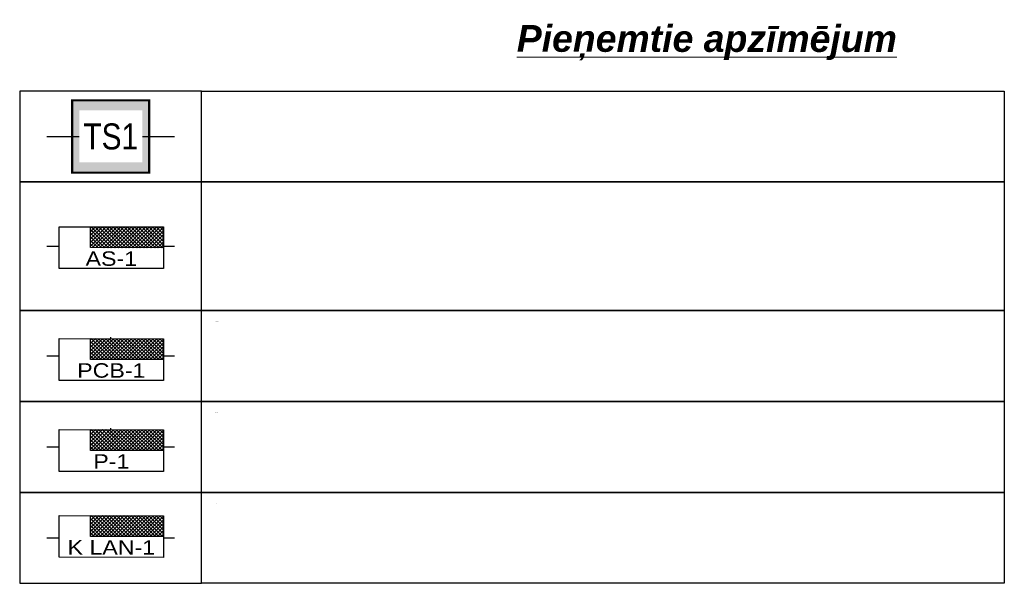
# Model space of a CAD drawing. Header units: millimetres. Extents: x -1662057 to -197461, y -941126 to 63888.
# Tile 75 of 209: x -1577868 to -1566225, y -471450 to -464785. Entities that reach past the tile are written whole.
import ezdxf
from ezdxf.enums import TextEntityAlignment as Align

# ---------------------------------------------------------------- set-up
doc = ezdxf.new("R2018")
doc.units = ezdxf.units.MM
doc.set_wipeout_variables(frame=1)
doc.layers.get('0').update_dxf_attribs({"linetype": 'CONTINUOUS'})
for name, color, linetype, lineweight in [('1-VS', 174, 'CONTINUOUS', 9), ('AS_kabelis', 16, 'CONTINUOUS', 15), ('Izolacija', 250, 'CONTINUOUS', 9), ('UAS_Text', 7, 'CONTINUOUS', 9)]:
    doc.layers.add(name, color=color, linetype=linetype, lineweight=lineweight)
for name, color, linetype in [('ESS AS', 5, 'CONTINUOUS'), ('VS-AS_Iekartas', 5, 'CONTINUOUS'), ('VS_Apzimejumi', 7, 'CONTINUOUS')]:
    doc.layers.add(name, color=color, linetype=linetype)
doc.layers.add('VS_Info', color=21, linetype='CONTINUOUS', plot=False)
doc.styles.add('1', font='ariali.ttf')
doc.styles.add('DEL_Arial Narrow', font='ARIALN.TTF')

# ---------------------------------------------------------------- blocks, each defined once
blk = doc.blocks.new('*U1708')
at = {"layer": 'VS_Apzimejumi', "ltscale": 25}
blk.add_lwpolyline([(-1700, 0), (-1700, -1200), (0, -1200), (0, 0), (-1700, 0)], dxfattribs=at)
at = {"layer": 'VS_Apzimejumi'}
blk.add_lwpolyline([(0, 0), (7500, 0), (7500, -1200), (0, -1200), (0, 0)], dxfattribs=at)
at = {"layer": 'VS_Info'}
blk.add_line((-1445, -600), (-255, -600), dxfattribs=at)
blk.add_lwpolyline([(-850, -425), (-850, -775)], dxfattribs=at)
at = {"lineweight": 30, "flags": 104}
blk.add_attdef('NOSAUKUMS', text='', height=200, dxfattribs=at).set_placement((120.8, -98.9), align=Align.TOP_LEFT)
blk = doc.blocks.new('DEL_VS-AS_kontroles_panelis')
blk.add_wipeout([(-326, 261), (326, 261), (326, -1), (-326, -1)]).dxf.layer = 'AS_kabelis'
at = {"layer": 'VS-AS_Iekartas', "color": 0}
for p, q in [((-325, 260), (325, 260)), ((-325, 0), (-325, 260)), ((-130, 251.7), (-121.7, 260)), ((-130, 229.2), (-99.2, 260)), ((-130, 206.8), (-76.8, 260)), ((-130, 184.3), (-54.3, 260)), ((-130, 161.9), (-31.9, 260)), ((-130, 139.4), (-9.4, 260)), ((4.7, 130), (-125.3, 260)), ((-117, 130), (13, 260)), ((27.2, 130), (-102.8, 260)), ((-94.5, 130), (35.5, 260)), ((49.6, 130), (-80.4, 260)), ((-72.1, 130), (57.9, 260)), ((72.1, 130), (-57.9, 260)), ((-49.6, 130), (80.4, 260)), ((94.5, 130), (-35.5, 260)), ((-27.2, 130), (102.8, 260)), ((117, 130), (-13, 260)), ((-4.7, 130), (125.3, 260)), ((139.4, 130), (9.4, 260)), ((17.7, 130), (147.7, 260)), ((161.9, 130), (31.9, 260)), ((40.2, 130), (170.2, 260)), ((184.3, 130), (54.3, 260)), ((62.6, 130), (192.6, 260)), ((206.8, 130), (76.8, 260)), ((85.1, 130), (215.1, 260)), ((229.2, 130), (99.2, 260)), ((107.5, 130), (237.5, 260)), ((251.7, 130), (121.7, 260)), ((130, 130), (260, 260)), ((274.1, 130), (144.1, 260)), ((152.5, 130), (282.5, 260)), ((296.6, 130), (166.6, 260)), ((174.9, 130), (304.9, 260)), ((319, 130), (189, 260)), ((197.4, 130), (325, 257.6)), ((325, 146.5), (211.5, 260)), ((325, 168.9), (233.9, 260)), ((325, 191.4), (256.4, 260)), ((325, 213.8), (278.8, 260)), ((325, 236.3), (301.3, 260)), ((325, 258.7), (323.7, 260)), ((325, 260), (325, 0)), ((-17.7, 130), (-130, 242.3)), ((-40.2, 130), (-130, 219.8)), ((-62.6, 130), (-130, 197.4)), ((219.8, 130), (325, 235.2)), ((242.3, 130), (325, 212.7)), ((264.7, 130), (325, 190.3)), ((-85.1, 130), (-130, 174.9)), ((-107.5, 130), (-130, 152.5)), ((287.2, 130), (325, 167.8)), ((309.6, 130), (325, 145.4)), ((325, 0), (-325, 0))]:
    blk.add_line(p, q, dxfattribs=at)
blk.add_lwpolyline([(-130, 260), (325, 260), (325, 130), (-130, 130)], close=True, dxfattribs=at)
at = {"layer": 'VS-AS_Iekartas', "color": 0, "style": 'DEL_Arial Narrow', "width": 1.4}
blk.add_attdef('TIPS', text='', height=90, dxfattribs=at).set_placement((0, -10), align=Align.BOTTOM_CENTER)
blk = doc.blocks.new('*U1709')
at = {"layer": 'VS_Apzimejumi', "ltscale": 25}
blk.add_lwpolyline([(-1700, 0), (-1700, -850), (0, -850), (0, 0), (-1700, 0)], dxfattribs=at)
at = {"layer": 'VS_Apzimejumi'}
blk.add_lwpolyline([(0, 0), (7500, 0), (7500, -850), (0, -850), (0, 0)], dxfattribs=at)
at = {"layer": 'VS_Info'}
blk.add_line((-1445, -425), (-255, -425), dxfattribs=at)
blk.add_lwpolyline([(-850, -250), (-850, -600)], dxfattribs=at)
at = {"lineweight": 30, "flags": 104}
blk.add_attdef('NOSAUKUMS', text='', height=200, dxfattribs=at).set_placement((120.8, -98.9), align=Align.TOP_LEFT)
blk = doc.blocks.new('A$C7E0A7937')
at = {"layer": 'Izolacija', "ltscale": 5, "true_color": 0xffffff}
h = blk.add_hatch(color=7, dxfattribs=at)
h.dxf.hatch_style = 1
h.paths.add_polyline_path([(399, 375), (-399, 375), (-399, -375), (399, -375)])
at = {"layer": '1-VS', "color": 5, "lineweight": 20, "ltscale": 20, "const_width": 22.5}
blk.add_lwpolyline([(-399, -375), (399, -375), (399, 375), (-399, 375)], close=True, dxfattribs=at)
at = {"layer": '1-VS', "color": 251, "lineweight": 20, "ltscale": 20}
blk.add_lwpolyline([(-399, -375), (399, -375), (399, 375), (-399, 375)], close=True, dxfattribs=at)
at = {"layer": 'UAS_Text', "color": 251, "lineweight": 9, "insert": (1, -1), "char_height": 270, "width": 385.23, "attachment_point": 5, "bg_fill": 3, "box_fill_scale": 1.5, "bg_fill_color": 256, "bg_fill_transparency": 0}
blk.add_mtext('{\\fArial Narrow|b0|i0|c186|p34;\\C5;TS1}', dxfattribs=at)

msp = doc.modelspace()

# ---------------------------------------------------------------- block references
at = {"layer": 'ESS AS', "transparency": 33554687}
ref = msp.add_blockref('*U1709', (-1575716.69984, -465628.36583), dxfattribs=dict(at, xscale=1.265625, yscale=1.265625, zscale=1.265625))
lines = msp.add_mtext('Projekt. telekomunikāciju 19" skapis', dxfattribs={"layer": '0', "insert": (-1575563.86751, -465753.5011), "char_height": 2.5, "attachment_point": 1})
ref.add_attrib('NOSAUKUMS', '', (-1575563.86751, -465753.5011), dxfattribs={"flags": 104}).embed_mtext(lines)
at = {"layer": 'ESS AS', "color": 7, "transparency": 33554687}
ref = msp.add_blockref('*U1708', (-1575716.70764, -466704.13189), dxfattribs=dict(at, xscale=1.265625, yscale=1.265625, zscale=1.265625))
lines = msp.add_mtext('Projekt. centrālais vadības panelis Integriti ISC Controller, \\Pmetāliskā kārba ar barošanas bloku.  INTG-996001EUPS \\Par visām paplašinātāju kartēm', dxfattribs={"layer": '0', "insert": (-1575563.87532, -466829.26716), "char_height": 2.5, "attachment_point": 1})
ref.add_attrib('NOSAUKUMS', '', (-1575563.87532, -466829.26716), dxfattribs={"flags": 104}).embed_mtext(lines)
at = {"layer": 'ESS AS', "transparency": 33554687}
ref = msp.add_blockref('*U1709', (-1575716.70764, -468222.83175), dxfattribs=dict(at, xscale=1.265625, yscale=1.265625, zscale=1.265625))
lines = msp.add_mtext('Projekt. 8 zonu paplāšinātājs Integriti - 8 Zone LAN,\\PPCB only. INTG-996005PCB&KIT', dxfattribs={"layer": '0', "insert": (-1575563.87532, -468347.96702), "char_height": 2.5, "attachment_point": 1})
ref.add_attrib('NOSAUKUMS', '', (-1575563.87532, -468347.96702), dxfattribs={"flags": 104}).embed_mtext(lines)
ref = msp.add_blockref('*U1709', (-1575716.70764, -469298.84635), dxfattribs=dict(at, xscale=1.265625, yscale=1.265625, zscale=1.265625))
lines = msp.add_mtext('Projekt. 8 zonu paplāšinātājs Integriti - 8 Zone UniBus,\\PINTG-996500PCB&KIT', dxfattribs={"layer": '0', "insert": (-1575563.87532, -469423.98162), "char_height": 2.5, "attachment_point": 1})
ref.add_attrib('NOSAUKUMS', '', (-1575563.87532, -469423.98162), dxfattribs={"flags": 104}).embed_mtext(lines)
ref = msp.add_blockref('*U1709', (-1575716.70764, -470374.64603), dxfattribs=dict(at, xscale=1.265625, yscale=1.265625, zscale=1.265625))
lines = msp.add_mtext('Projekt. divu durvju kontrolieris Intelligent LAN Access\\PModule. INTG-996018PCB&K', dxfattribs={"layer": '0', "insert": (-1575563.87532, -470499.7813), "char_height": 2.5, "attachment_point": 1})
ref.add_attrib('NOSAUKUMS', '', (-1575563.87532, -470499.7813), dxfattribs={"flags": 104}).embed_mtext(lines)

# ---------------------------------------------------------------- texts
at = {"layer": 'ESS AS', "color": 7, "linetype": 'ByBlock', "lineweight": 15, "transparency": 33554687, "insert": (-1571989.83629, -464847.93345), "char_height": 265.78125, "width": 9130.2583428, "attachment_point": 1, "rotation": 359.969999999, "style": '1'}
msp.add_mtext('{\\fArial|b1|i1|c186|p34;\\H1.1905x;\\L\\C256;\\c0;Pieņemtie apzīmējum}', dxfattribs=at)

# ---------------------------------------------------------------- next in the draw order: block references
at = {"layer": 'ESS AS', "ltscale": 5, "transparency": 33554687, "xscale": 1.1390625, "yscale": 1.1390625, "zscale": 1.1390625}
msp.add_blockref('A$C7E0A7937', (-1576792.48109, -466166.25646), dxfattribs=at)
at = {"layer": 'ESS AS', "color": 1, "transparency": 33554687, "xscale": 1.8984375, "yscale": 1.8984375, "zscale": 1.8984375, "rotation": 359.9240141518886}
msp.add_blockref('DEL_VS-AS_kontroles_panelis', (-1576784.72649, -467727.90992), dxfattribs=at).add_auto_attribs({'TIPS': 'AS-1'})
at = {"layer": 'ESS AS', "color": 116, "true_color": 0x136734, "transparency": 33554687}
ref = msp.add_blockref('DEL_VS-AS_kontroles_panelis', (-1576784.72649, -469051.01897), dxfattribs=dict(at, xscale=1.8984375, yscale=1.8984375, zscale=1.8984375, rotation=359.9240141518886))
ref.add_attrib('TIPS', 'PCB-1', dxfattribs={"layer": 'VS-AS_Iekartas', "height": 170.859375, "rotation": 359.92401415, "style": 'DEL_Arial Narrow', "width": 1.4}).set_placement((-1576784.75166, -469070.00333), align=Align.BOTTOM_CENTER)
ref = msp.add_blockref('DEL_VS-AS_kontroles_panelis', (-1576784.72649, -470127.03358), dxfattribs=dict(at, xscale=1.8984375, yscale=1.8984375, zscale=1.8984375, rotation=359.9240141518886))
ref.add_attrib('TIPS', 'P-1', dxfattribs={"layer": 'VS-AS_Iekartas', "height": 170.859375, "rotation": 359.92401415, "style": 'DEL_Arial Narrow', "width": 1.4}).set_placement((-1576784.75166, -470146.01794), align=Align.BOTTOM_CENTER)
at = {"layer": 'ESS AS', "color": 5, "transparency": 33554687}
ref = msp.add_blockref('DEL_VS-AS_kontroles_panelis', (-1576784.72649, -471143.61423), dxfattribs=dict(at, xscale=1.8984375, yscale=1.8984375, zscale=1.8984375, rotation=359.9240141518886))
ref.add_attrib('TIPS', 'K LAN-1', dxfattribs={"layer": 'VS-AS_Iekartas', "height": 170.859375, "rotation": 359.92401415, "style": 'DEL_Arial Narrow', "width": 1.4}).set_placement((-1576784.75166, -471162.59859), align=Align.BOTTOM_CENTER)

doc.saveas('drawing.dxf')
